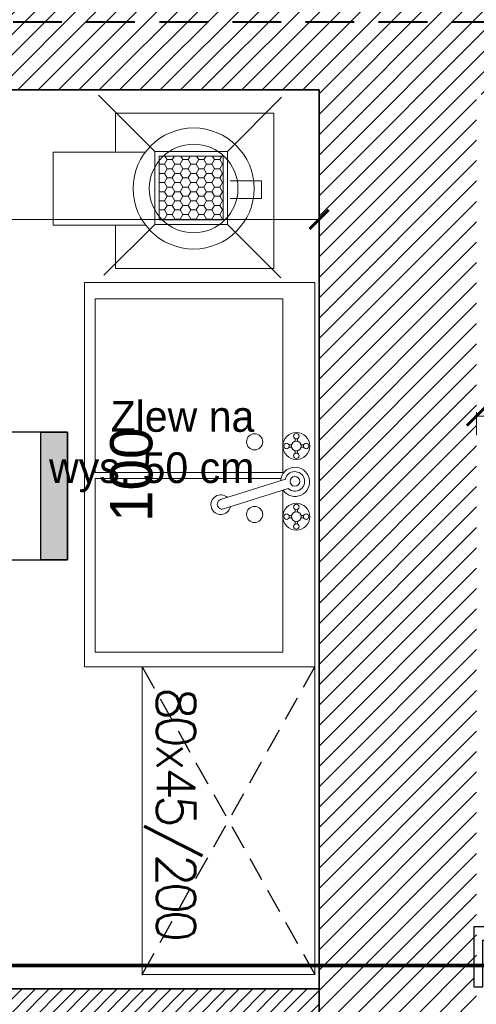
# Model space of a CAD drawing. Header units: millimetres. Extents: x -740 to 33545, y -26688 to 22494.
# Tile 119 of 256: x 9526 to 9645, y 11086 to 11342. Entities that reach past the tile are written whole.
import ezdxf
from ezdxf.lldxf.tags import DXFTag

# ---------------------------------------------------------------- set-up
doc = ezdxf.new("R2010")
doc.units = ezdxf.units.MM
doc.header["$MEASUREMENT"] = 0
doc.linetypes.add('DASHED', pattern=[19.05, 12.7, -6.35])
doc.linetypes.add('DASHED2', pattern=[9.525, 6.35, -3.175])
doc.layers.get('Defpoints').update_dxf_attribs({"color": 252})
for name, color, linetype in [('_I_EKO_PODKLAD 3', 252, 'Continuous'), ('D-opis', 252, 'Continuous'), ('stolarka', 252, 'Continuous'), ('tabelki opis', 252, 'Continuous'), ('TECHNOLOGIA KUCHNI', 252, 'Continuous'), ('ULTRA-GASTRO TECHNOLOGIA', 252, 'Continuous'), ('Wymiary mebli mm', 252, 'Continuous')]:
    doc.layers.add(name, color=color, linetype=linetype)
for name, color, linetype, lineweight in [('_IS_POZA_ZAKRESEM', 2, 'DASHED', 40), ('A_istniejące ściany', 252, 'Continuous', 35), ('A_projektowane sciany', 252, 'Continuous', 35), ('l.wypełnien', 252, 'Continuous', 5), ('wymiarowanie', 252, 'Continuous', 9)]:
    doc.layers.add(name, color=color, linetype=linetype, lineweight=lineweight)
doc.styles.add('ROMANS', font='romans')
doc.styles.add('styl2', font='simplex.shx')
tags = doc.linetypes.add('DASH', pattern=[15, 10, -5]).pattern_tags.tags
tags[6:7] = [DXFTag(74, 4), DXFTag(75, 0), DXFTag(340, '0'), DXFTag(46, 0.0), DXFTag(50, 0.0), DXFTag(44, 0.0), DXFTag(45, 0.0)]
tags[4:5] = [DXFTag(74, 4), DXFTag(75, 0), DXFTag(340, '0'), DXFTag(46, 0.0), DXFTag(50, 0.0), DXFTag(44, 0.0), DXFTag(45, 0.0)]
doc.dimstyles.new('Skala 1-50', dxfattribs={"dimtxt": 12, "dimasz": 5, "dimexe": 1, "dimexo": 1, "dimgap": 1.5, "dimtad": 1, "dimdec": 1, "dimrnd": 0.5, "dimtxsty": 'styl2', "dimblk": 'ARCHTICK', "dimcen": 5, "dimadec": 0, "dimazin": 0, "dimtfac": 1, "dimtdec": 1, "dimtmove": 1, "dimatfit": 3, "dimldrblk": 'ARCHTICK', "dimfxl": 0, "dimlwd": -1, "dimlwe": -1, "dimarcsym": 0})

# ---------------------------------------------------------------- blocks, each defined once
blk = doc.blocks.new('_ArchTick')
at = {"color": 0, "linetype": 'ByBlock', "const_width": 0.15}
blk.add_lwpolyline([(-0.5, -0.5), (0.5, 0.5)], dxfattribs=at)
blk = doc.blocks.new('*D1155')
at = {"layer": 'Defpoints', "color": 0}
for p in [(9879.19, 11238.62), (9645.19, 11231.38), (9879.19, 11224.96)]:
    blk.add_point(p, dxfattribs=at)
at = {"layer": 'wymiarowanie', "color": 0}
for p, q in [((9645.19, 11233.62), (9645.19, 11239.62)), ((9645.19, 11238.62), (9879.19, 11238.62)), ((9879.19, 11233.62), (9879.19, 11239.62))]:
    blk.add_line(p, q, dxfattribs=at)
at = {"layer": 'wymiarowanie', "color": 0, "xscale": 5, "yscale": 5, "zscale": 5, "rotation": 180}
blk.add_blockref('_ArchTick', (9645.19, 11238.62), dxfattribs=at)
at = {"layer": 'wymiarowanie', "color": 0, "xscale": 5, "yscale": 5, "zscale": 5}
blk.add_blockref('_ArchTick', (9879.19, 11238.62), dxfattribs=at)
at = {"layer": 'wymiarowanie', "color": 0, "insert": (9762.19, 11246.42), "char_height": 12, "attachment_point": 5, "style": 'styl2'}
blk.add_mtext('234', dxfattribs=at)
blk = doc.blocks.new('*D1308')
at = {"layer": 'Defpoints', "color": 0}
for p in [(9392.17, 11312.74), (9604.19, 11304.96), (9604.19, 11289.82)]:
    blk.add_point(p, dxfattribs=at)
at = {"layer": 'wymiarowanie', "color": 0}
for p, q in [((9392.17, 11294.82), (9392.17, 11288.82)), ((9604.19, 11294.82), (9604.19, 11288.82)), ((9392.17, 11289.82), (9604.19, 11289.82))]:
    blk.add_line(p, q, dxfattribs=at)
at = {"layer": 'wymiarowanie', "color": 0, "xscale": 5, "yscale": 5, "zscale": 5, "rotation": 180}
blk.add_blockref('_ArchTick', (9392.17, 11289.82), dxfattribs=at)
at = {"layer": 'wymiarowanie', "color": 0, "xscale": 5, "yscale": 5, "zscale": 5}
blk.add_blockref('_ArchTick', (9604.19, 11289.82), dxfattribs=at)
at = {"layer": 'wymiarowanie', "color": 0, "insert": (9498.18, 11297.47), "char_height": 12, "attachment_point": 5, "style": 'styl2'}
blk.add_mtext('212', dxfattribs=at)
blk = doc.blocks.new('A$C1BAB27D1')
at = {"layer": 'TECHNOLOGIA KUCHNI', "lineweight": 9}
h = blk.add_hatch(dxfattribs=at)
h.set_pattern_fill('HONEY', color=8, scale=11, style=0)
h.set_pattern_definition([(0, (43.2242, -1365.8819), (2.0625, 1.1907849), [1.375, -2.75]), (120, (43.2242, -1365.8819), (-2.0625, 1.1907849), [1.375, -2.75]), (60, (43.2242, -1365.8819), (5e-09, 2.3815699), [-2.75, 1.375])])
h.paths.add_polyline_path([(31.88, 32.43), (31.88, 15.84), (15.28, 15.84), (15.28, 32.43)])
at = {"layer": 'TECHNOLOGIA KUCHNI', "color": 8, "lineweight": 9}
for p, q in [((0.18, 47.54), (14.08, 33.64)), ((46.32, 46.87), (33.08, 33.64)), ((14.08, 14.64), (0, 0.56)), ((33.08, 14.64), (47.71, 0))]:
    blk.add_line(p, q, dxfattribs=at)
at = {"layer": 'TECHNOLOGIA KUCHNI', "color": 8, "lineweight": 13}
for p, q in [((13.37, 26.9), (5.26, 26.9)), ((5.26, 22.28), (5.26, 26.9)), ((13.37, 22.28), (5.26, 22.28))]:
    blk.add_line(p, q, dxfattribs=at)
for points in [[(43.26, 33.86), (43.26, 45.14), (2.05, 45.14), (2.05, 4.66), (43.26, 4.66), (43.26, 14.8)], [(35.5, 33.78), (35.5, 33.86), (59.5, 33.86), (59.5, 14.8), (35.5, 14.8)]]:
    blk.add_lwpolyline(points, dxfattribs=at)
at = {"layer": 'TECHNOLOGIA KUCHNI', "color": 8, "lineweight": 9}
for points in [[(14.08, 14.64), (33.08, 14.64), (33.08, 33.64), (14.08, 33.64)], [(15.28, 15.84), (31.88, 15.84), (31.88, 32.43), (15.28, 32.43)]]:
    blk.add_lwpolyline(points, close=True, dxfattribs=at)
at = {"layer": 'TECHNOLOGIA KUCHNI', "color": 8, "lineweight": 13}
for radius in [15.75, 11.55]:
    blk.add_circle((22.93, 24.29), radius, dxfattribs=at)
blk = doc.blocks.new('*D2468')
at = {"layer": 'Defpoints', "color": 0}
for p in [(9755.19, 11076.16), (9645.19, 11075.19), (9755.19, 11075.19)]:
    blk.add_point(p, dxfattribs=at)
at = {"layer": 'wymiarowanie', "color": 0}
for p, q in [((9645.19, 11076.19), (9645.19, 11077.16)), ((9645.19, 11076.16), (9699.97, 11076.16)), ((9755.19, 11076.16), (9727.81, 11076.16)), ((9755.19, 11076.19), (9755.19, 11077.16))]:
    blk.add_line(p, q, dxfattribs=at)
at = {"layer": 'wymiarowanie', "color": 0, "xscale": 5, "yscale": 5, "zscale": 5, "rotation": 180}
blk.add_blockref('_ArchTick', (9645.19, 11076.16), dxfattribs=at)
at = {"layer": 'wymiarowanie', "color": 0, "xscale": 5, "yscale": 5, "zscale": 5}
blk.add_blockref('_ArchTick', (9755.19, 11076.16), dxfattribs=at)
at = {"layer": 'wymiarowanie', "color": 0, "insert": (9713.89, 11083.86), "char_height": 12, "attachment_point": 5, "style": 'styl2'}
blk.add_mtext('110', dxfattribs=at)

msp = doc.modelspace()

# ---------------------------------------------------------------- hatches: boundary and pattern name
at = {"layer": 'l.wypełnien'}
h = msp.add_hatch(dxfattribs=at)
h.set_pattern_fill('ANSI31', color=256, scale=30, style=0)
edge = h.paths.add_edge_path()
edge.add_line((8932.19, 10920.7), (8932.19, 10978.67))
edge.add_line((8932.19, 10978.67), (8932.19, 11023.17))
edge.add_line((8932.19, 11023.17), (8932.19, 11086.55))
edge.add_line((8932.19, 11086.55), (8932.19, 11090.05))
edge.add_line((8932.19, 11090.05), (8887.19, 11090.05))
edge.add_line((8887.19, 11090.05), (8887.19, 10920.7))
edge.add_line((8887.19, 10920.7), (8932.19, 10920.7))
h.paths.add_polyline_path([(9644.52, 11095.63), (9645.19, 11095.63), (9645.19, 11322.32), (9879.19, 11322.32), (9879.19, 11234.32), (9924.19, 11234.32), (9924.19, 11368.7), (9592.09, 11368.7), (9506.19, 11368.7), (9506.19, 11323.52), (9604.19, 11323.52), (9604.19, 11095.63)])
h.paths.add_polyline_path([(8887.19, 10686.04), (8932.19, 10686.04), (8932.19, 10794.52), (9246.19, 10794.52), (9246.19, 10833.52), (9259.19, 10833.52), (9259.19, 10907.02), (9235.19, 10907.02), (9235.19, 10833.52), (8932.19, 10833.52), (8932.19, 10920.7), (8887.19, 10920.7)])
h.paths.add_polyline_path([(8975.77, 11323.52), (9235.19, 11323.52), (9259.19, 11323.52), (9360.94, 11323.52), (9360.94, 11368.7), (8975.77, 11368.7)])
h.paths.add_polyline_path([(8887.19, 11368.7), (8887.19, 11236.3), (8907.93, 11236.3), (8932.19, 11236.3), (8932.19, 11323.52), (8975.77, 11323.52), (8975.77, 11368.7)])
h.paths.add_polyline_path([(9604.19, 11095.63), (9644.52, 11095.63), (9644.52, 11090.06), (9645.19, 11090.06), (9645.19, 11005.43), (9612.19, 11005.43), (9612.19, 11018.43), (9604.19, 11018.43)])
h.paths.add_polyline_path([(9924.19, 11095.63), (9924.19, 11158.89), (9879.19, 11158.89), (9879.19, 11095.63)])
h.paths.add_polyline_path([(9246.19, 10833.52), (9246.19, 10794.52), (9266.19, 10794.52), (9266.19, 10833.52)])
h.paths.add_polyline_path([(9879.19, 11078.49), (9924.19, 11078.59), (9924.19, 11095.63), (9879.19, 11095.63)])
h.paths.add_polyline_path([(9259.19, 10907.02), (9259.19, 10927.02), (9250.18, 10927.02), (9235.19, 10927.02), (9235.19, 10907.02)])
h.paths.add_polyline_path([(9235.19, 11072.32), (9235.19, 11052.32), (9259.19, 11052.32), (9259.19, 11072.32)])
h.paths.add_polyline_path([(9235.19, 11029.02), (9250.18, 11029.02), (9259.19, 11029.02), (9259.19, 11035.15), (9259.19, 11049.02), (9235.19, 11049.02)])
h.paths.add_polyline_path([(9235.19, 11323.52), (9235.19, 11303.52), (9259.19, 11303.52), (9259.19, 11323.52)])
h.paths.add_polyline_path([(9235.19, 11186.92), (9259.19, 11186.92), (9259.19, 11186.92), (9259.19, 11191.52), (9259.19, 11199.52), (9259.19, 11199.52), (9235.19, 11199.52), (9235.19, 11191.52)])
h.paths.add_polyline_path([(9235.19, 11174.32), (9247.19, 11174.32), (9259.19, 11174.32), (9259.19, 11174.32), (9259.19, 11186.92), (9259.19, 11186.92), (9235.19, 11186.92), (9235.19, 11174.32)])
h.paths.add_polyline_path([(9259.19, 11049.02), (9259.19, 11051.92), (9259.19, 11052.32), (9235.19, 11052.32), (9235.19, 11049.02), (9259.19, 11049.02)])
h = msp.add_hatch(dxfattribs=at)
h.set_pattern_fill('ANSI31', color=256, scale=20, style=0)
h.paths.add_polyline_path([(9094.19, 10833.52), (9094.19, 11054.32), (9235.19, 11054.32), (9235.19, 11066.32), (9077.19, 11066.32), (9077.19, 11054.32), (9082.19, 11054.32), (9082.19, 10946.52), (9077.19, 10946.52), (9077.19, 10938.52), (9082.19, 10938.52), (9082.19, 10833.52), (9094.19, 10833.52)])
h.paths.add_polyline_path([(9384.19, 10958.52), (9451.64, 10958.52), (9451.64, 10966.52), (9392.19, 10966.52), (9392.19, 11081.52), (9604.19, 11081.52), (9604.19, 11089.52), (9392.19, 11089.52), (9392.19, 11094.52), (9384.19, 11094.52)])
h.paths.add_polyline_path([(9612.19, 11005.43), (9645.19, 11005.43), (9645.19, 10990.32), (9645.19, 10978.32), (9645.19, 10951.32), (9604.19, 10951.32), (9604.19, 10958.52), (9543.64, 10958.52), (9543.64, 10966.52), (9604.19, 10966.52), (9604.19, 11018.43), (9612.19, 11018.43)])
h.paths.add_polyline_path([(8932.19, 11054.32), (8975.19, 11054.32), (8975.19, 11066.32), (8932.19, 11066.32)])
h.paths.add_polyline_path([(8932.19, 10938.52), (8985.19, 10938.52), (8985.19, 10946.52), (8932.19, 10946.52)])
at = {"layer": 'tabelki opis'}
msp.add_hatch(color=256, dxfattribs=at).paths.add_polyline_path([(9538.65, 11201.19), (9538.65, 11234.46), (9531.69, 11234.46), (9531.69, 11201.19)])

# ---------------------------------------------------------------- linework, layer by layer
at = {"layer": '_IS_POZA_ZAKRESEM'}
msp.add_line((9899.13, 11341.13), (8904.92, 11341.13), dxfattribs=at)
at = {"layer": 'A_istniejące ściany'}
for points in [[(9506.19, 11323.52), (9604.19, 11323.52)], [(9604.19, 11018.43), (9604.19, 11323.52)]]:
    msp.add_lwpolyline(points, dxfattribs=at)
at = {"layer": 'A_projektowane sciany'}
msp.add_line((9604.19, 11089.52), (9392.19, 11089.52), dxfattribs=at)
at = {"layer": 'D-opis', "linetype": 'DASH', "lineweight": 0, "ltscale": 2.5, "const_width": 1}
msp.add_lwpolyline([(10251.78, 11095.63), (8796.61, 11095.63)], dxfattribs=at)
at = {"layer": 'stolarka'}
msp.add_lwpolyline([(9650.32, 11105.73), (9644.52, 11105.73), (9644.52, 11090.06), (9646.84, 11090.06), (9646.84, 11102.24), (9650.32, 11102.24)], dxfattribs=at)
at = {"layer": 'tabelki opis'}
msp.add_lwpolyline([(9538.65, 11234.46), (9455.49, 11234.46), (9455.49, 11201.19), (9538.65, 11201.19), (9538.65, 11234.46)], dxfattribs=at)
msp.add_lwpolyline([(9538.65, 11201.19), (9531.69, 11201.19), (9531.69, 11234.46), (9538.65, 11234.46)], close=True, dxfattribs=at)
at = {"layer": 'TECHNOLOGIA KUCHNI', "linetype": 'DASHED2'}
for p, q in [((9558.11, 11093.32), (9603.11, 11173.32)), ((9558.11, 11173.32), (9603.11, 11093.32))]:
    msp.add_line(p, q, dxfattribs=at)
at = {"layer": 'ULTRA-GASTRO TECHNOLOGIA', "linetype": 'Continuous', "lineweight": 13}
for p, q in [((9543.11, 11273.36), (9543.11, 11173.36)), ((9603.11, 11273.36), (9543.11, 11273.36)), ((9603.11, 11173.36), (9603.11, 11273.36)), ((9545.84, 11223.9), (9545.84, 11269.1)), ((9545.84, 11269.1), (9594.73, 11269.1)), ((9594.73, 11269.1), (9594.73, 11223.9)), ((9594.73, 11223.9), (9545.84, 11223.9)), ((9545.84, 11177.21), (9545.84, 11222.42)), ((9545.84, 11222.42), (9594.28, 11222.42)), ((9594.73, 11219.31), (9594.73, 11177.21)), ((9594.73, 11177.21), (9545.84, 11177.21)), ((9543.11, 11173.36), (9603.11, 11173.36)), ((9558.11, 11173.36), (9603.11, 11173.36)), ((9558.11, 11173.32), (9558.11, 11093.11)), ((9603.11, 11093.32), (9603.11, 11173.36)), ((9558.11, 11093.32), (9603.11, 11093.32)), ((9558.11, 11093.32), (9603.11, 11093.32))]:
    msp.add_line(p, q, dxfattribs=at)
at = {"layer": 'ULTRA-GASTRO TECHNOLOGIA', "linetype": 'Continuous', "lineweight": 9}
for p, q in [((9597.96, 11232.06), (9597.96, 11232.75)), ((9598.6, 11232.07), (9598.6, 11232.75)), ((9597.06, 11231.16), (9596.38, 11231.16)), ((9597.06, 11230.52), (9596.38, 11230.52)), ((9599.5, 11231.16), (9600.19, 11231.16)), ((9599.5, 11230.52), (9600.19, 11230.52)), ((9597.96, 11229.62), (9597.96, 11228.94)), ((9598.6, 11229.63), (9598.6, 11228.94)), ((9595.42, 11222.19), (9578.56, 11216.89)), ((9579.33, 11214.46), (9596.18, 11219.77)), ((9597.06, 11212.74), (9596.38, 11212.74)), ((9597.06, 11212.11), (9596.38, 11212.11)), ((9597.96, 11213.64), (9597.96, 11214.33)), ((9598.6, 11213.65), (9598.6, 11214.33)), ((9599.5, 11212.74), (9600.19, 11212.74)), ((9599.5, 11212.11), (9600.19, 11212.11)), ((9597.96, 11211.2), (9597.96, 11210.52)), ((9598.6, 11211.21), (9598.6, 11210.52))]:
    msp.add_line(p, q, dxfattribs=at)
at = {"layer": 'ULTRA-GASTRO TECHNOLOGIA', "linetype": 'Continuous', "lineweight": 13}
for centre in [(9587.41, 11231.92), (9587.41, 11213.02)]:
    msp.add_circle(centre, 2.1, dxfattribs=at)
at = {"layer": 'ULTRA-GASTRO TECHNOLOGIA', "linetype": 'Continuous', "lineweight": 9}
for centre, radius in [((9598.28, 11230.84), 3.49), ((9598.28, 11233.38), 0.71), ((9595.74, 11230.84), 0.71), ((9598.28, 11230.84), 1.27), ((9600.82, 11230.84), 0.71), ((9598.28, 11228.3), 0.71), ((9597.9, 11221.63), 1.27), ((9598.28, 11212.43), 3.49), ((9598.28, 11214.97), 0.71), ((9595.74, 11212.43), 0.71), ((9598.28, 11212.43), 1.27), ((9600.82, 11212.43), 0.71), ((9598.28, 11209.89), 0.71)]:
    msp.add_circle(centre, radius, dxfattribs=at)
for centre, radius, start, end in [((9597.96, 11221.51), 3.79, 214.7933, 175.5589), ((9597.9, 11221.63), 2.54, 227.8034, 167.2157), ((9578.58, 11215.56), 2.56, 47.2248, 347.6958), ((9578.94, 11215.67), 1.27, 107.4603, 287.4603)]:
    msp.add_arc(centre, radius, start, end, dxfattribs=at)

# ---------------------------------------------------------------- block references
at = {"layer": '_I_EKO_PODKLAD 3', "rotation": 180}
msp.add_blockref('A$C1BAB27D1', (9594.45, 11322.15), dxfattribs=at)
at = {"layer": '_I_EKO_PODKLAD 3', "color": 252, "rotation": 180}
msp.add_blockref('A$C1BAB27D1', (9594.45, 11322.15), dxfattribs=at)

# ---------------------------------------------------------------- texts
at = {"layer": 'ULTRA-GASTRO TECHNOLOGIA', "linetype": 'Continuous', "lineweight": 13, "insert": (9558.59, 11168.08), "char_height": 10, "width": 904.8, "attachment_point": 7, "rotation": 270}
msp.add_mtext('{\\Fsimplex8|c238;\\T0.75;80x45/200}', dxfattribs=at)
at = {"layer": 'wymiarowanie', "linetype": 'Continuous', "insert": (9587.34, 11265.87), "char_height": 14, "width": 327.6277, "attachment_point": 3, "style": 'ROMANS'}
msp.add_mtext('\\pi57.96004;{\\Fsimplex8;\\T0.75000;}\\P{\\fCentury Gothic|b0|i0|c238|p0;\\H0.57143x;Zlew na }\\P{\\fCentury Gothic|b0|i0|c238|p0;\\H0.57143x;wys. 50 cm}', dxfattribs=at)
at = {"layer": 'Wymiary mebli mm', "insert": (9555.33, 11223.36), "char_height": 11, "attachment_point": 5, "rotation": 90}
msp.add_mtext('100', dxfattribs=at)

# ---------------------------------------------------------------- dimensions: what is measured, and where the dimension line sits
at = {"layer": 'wymiarowanie'}
for base, p1, p2, picture, middle in [((9604.19, 11289.82), (9392.17, 11312.74), (9604.19, 11304.96), '*D1308', (9498.18, 11297.47)), ((9879.19, 11238.62), (9645.19, 11231.38), (9879.19, 11224.96), '*D1155', (9762.19, 11246.42))]:
    dim = msp.add_linear_dim(base=base, p1=p1, p2=p2, dimstyle='Skala 1-50', dxfattribs=at)
    dim.commit()
    dim.dimension.update_dxf_attribs({"geometry": picture, "text_midpoint": middle})
dim = msp.add_linear_dim(base=(9755.19, 11076.16), p1=(9645.19, 11075.19), p2=(9755.19, 11075.19), dimstyle='Skala 1-50', dxfattribs=at)
dim.commit()
dim.dimension.update_dxf_attribs({"geometry": '*D2468', "text_midpoint": (9713.89, 11076.06), "dimtype": 160})

doc.saveas('drawing.dxf')
